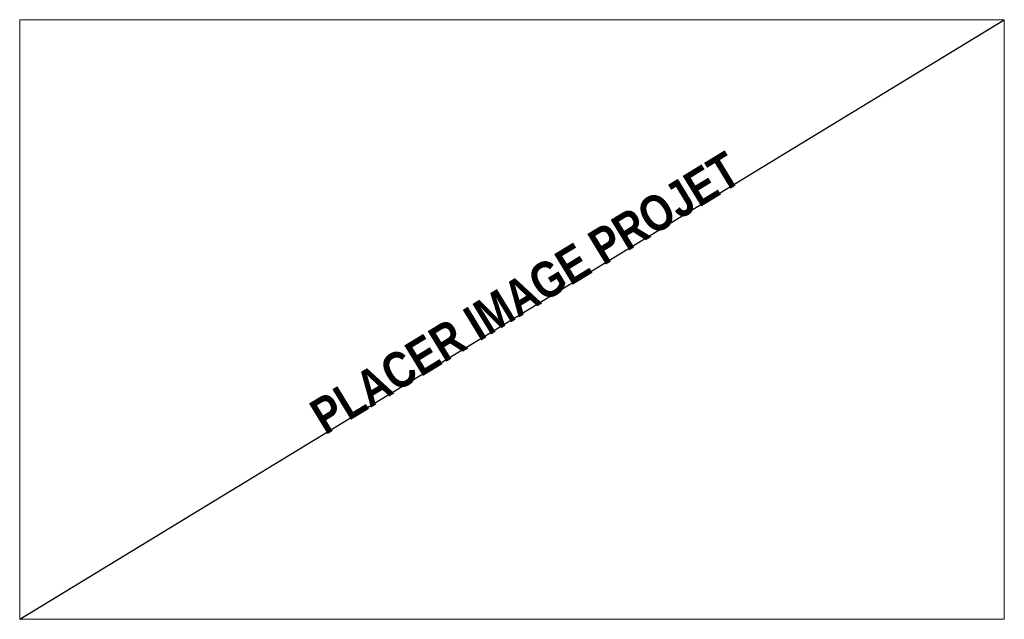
# Model space of a CAD drawing. Header units: millimetres. Extents: x 52659 to 1698020, y -10054 to 104697.
# Tile 1 of 223: x 52659 to 52769, y -10054 to -9987. Entities that reach past the tile are written whole.
import ezdxf

# ---------------------------------------------------------------- set-up
doc = ezdxf.new("R2010")
doc.units = ezdxf.units.MM
doc.header["$MEASUREMENT"] = 0
doc.layers.add('00_ - infos générales_9_06-02 Texte 200ème 100ème.Texte', color=7, linetype='Continuous')
doc.layers.add('00_ - infos générales_9_Nouveau_02-03 Mur.Construction', color=7, linetype='Continuous')
doc.styles.add('STYLE_GENERE_1', font='ARIALNB.TTF')

msp = doc.modelspace()

# ---------------------------------------------------------------- linework, layer by layer
at = {"layer": '00_ - infos générales_9_Nouveau_02-03 Mur.Construction', "color": 1, "linetype": 'Continuous', "lineweight": 25}
msp.add_line((52659.313, -10053.764), (52769.28, -9986.741), dxfattribs=at)
at = {"layer": '00_ - infos générales_9_Nouveau_02-03 Mur.Construction', "color": 255, "linetype": 'Continuous', "lineweight": 20, "flags": 128}
for points in [[(52659.313, -9986.741), (52769.28, -9986.741)], [(52659.313, -10053.764), (52659.313, -9986.741)], [(52769.28, -9986.741), (52769.28, -10053.764)], [(52769.28, -10053.764), (52659.313, -10053.764)]]:
    msp.add_lwpolyline(points, dxfattribs=at)

# ---------------------------------------------------------------- texts
at = {"layer": '00_ - infos générales_9_06-02 Texte 200ème 100ème.Texte', "color": 12, "linetype": 'Continuous', "lineweight": 5, "true_color": 0xe40006, "insert": (52715.783, -10017.291), "char_height": 4, "attachment_point": 5, "rotation": 31.36151, "style": 'STYLE_GENERE_1'}
msp.add_mtext('\\A1;PLACER IMAGE PROJET ', dxfattribs=at)

doc.saveas('drawing.dxf')
